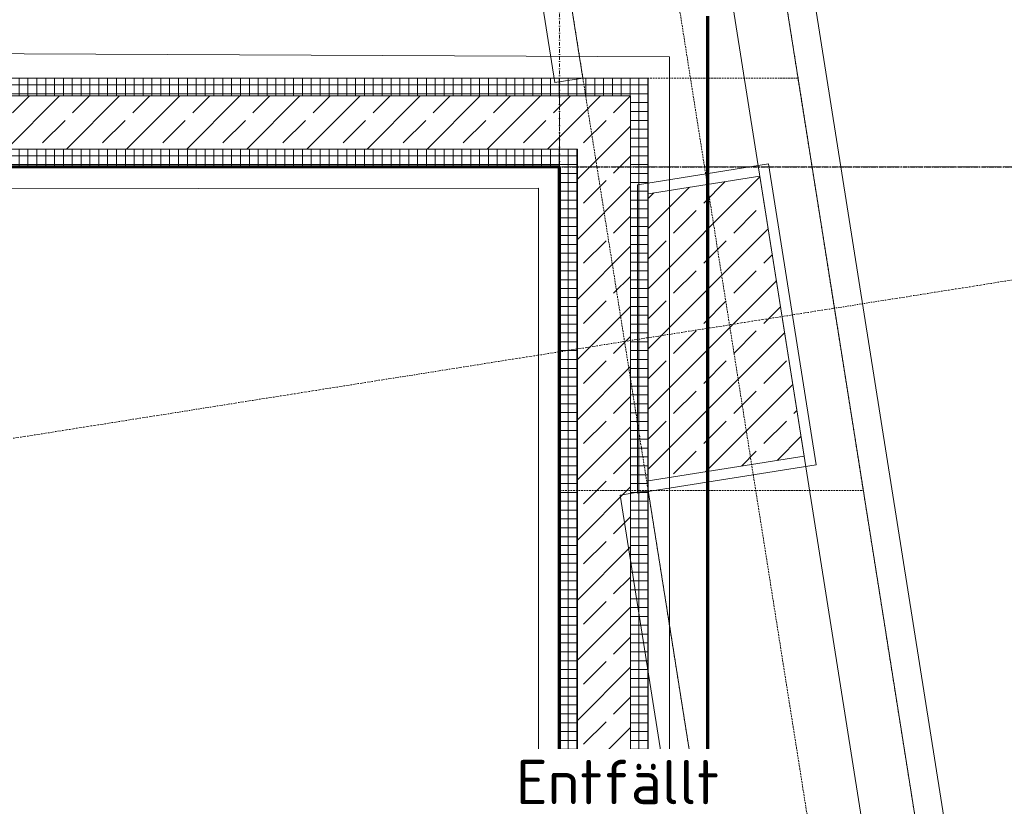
# Model space of a CAD drawing. Header units: millimetres. Extents: x 1523 to 73204, y -91281 to 10268.
# Tile 75 of 120: x 46901 to 49681, y -52911 to -50691. Entities that reach past the tile are written whole.
import ezdxf

# ---------------------------------------------------------------- set-up
doc = ezdxf.new("R2010")
doc.units = ezdxf.units.MM
for name, pattern in [('CAx_nichtHalbton', [20001.0584, 10000, -0.5292, 10000, -0.5292]), ('IMPORT-STRICHPUNKT _7_', [20, 10, -5, 0, -5]), ('IMPORT-VERDECKT _8_', [7.5, 5, -2.5]), ('Rasterlinie', [22.225, 12.7, -3.175, 3.175, -3.175]), ('Verdeckt 2x', [3.572, 2.3813, -1.1907])]:
    doc.linetypes.add(name, pattern=pattern)
for name, color, linetype, lineweight, true_color in [('30 A--Träger _ Dachkonstruktion', 7, 'IMPORT-VERDECKT _8_', 13, 0x656565), ('50 A--Möblierung', 7, 'Continuous', 13, 0x656565), ('90 A--Achsraster _1_50_', 7, 'IMPORT-STRICHPUNKT _7_', 13, 0x656565), ('Neubau_10 A--Stütze', 7, 'Continuous', 13, 0x656565), ('Neubau_10 A--Wand innen _tragend_', 7, 'Continuous', 13, 0x656565), ('Neubau_10 VSI--Wärmeschutz _veritkal_', 7, 'Continuous', 13, 0x656565), ('Neubau_20 A--Gründungsbelag', 7, 'Continuous', 13, 0x656565), ('Neubau_30 A--Träger _ Dachkonstruktion', 7, 'IMPORT-VERDECKT _8_', 13, 0x656565), ('Sockelbeschichtung Sprühnebel', 7, 'Continuous', 13, 0x656565), ('Xref_706_5_--_ÜP_-1_000_16_Übersichtsplan UG_IFC 2025_01_13_dwg', 7, 'Continuous', 13, 0x767676), ('XX', 7, 'Continuous', 18, 0x804040)]:
    doc.layers.add(name, color=color, linetype=linetype, lineweight=lineweight, true_color=true_color)
doc.layers.add('S-GRID-____-OTLN', color=7, linetype='Continuous', lineweight=9)
doc.layers.add('Text', color=7, linetype='Continuous', lineweight=9)
doc.styles.add('ISOCPEUR', font='isocpeur.ttf', dxfattribs={"height": 125})
pattern_1 = [(131.336, (0, 0), (90.10192, 79.25683), []), (131.336, (-45.05, -39.63), (90.10192, 79.25683), [90, -30])]
pattern_2 = [(176.336, (0, 0), (1.597632, 24.948899), []), (266.336, (0, 0), (-24.948899, 1.597632), [])]
pattern_3 = [(266.336, (0, 0), (-24.948899, 1.597632), []), (356.336, (0, 0), (1.597632, 24.948899), [])]

# ---------------------------------------------------------------- blocks, each defined once
blk = doc.blocks.new('Xref_706_5_--_ÜP_-1_000_11_Übersichtsplan UG_IFC 2024_09_30_dwg_Standard-Rastermarker_2-41960555-SuD_-1UG gesamt Plot  - Blatt 7')
at = {"layer": '90 A--Achsraster _1_50_', "color": 9, "true_color": 0xcbcbcb}
blk.add_line((0, 0), (40099.1, 0), dxfattribs=at)
blk = doc.blocks.new('Xref_706_5_--_ÜP_-1_000_11_Übersichtsplan UG_IFC 2024_09_30_dwg_Standard-Rastermarker_6-41960559-SuD_-1UG gesamt Plot  - Blatt 7')
at = {"layer": '90 A--Achsraster _1_50_', "color": 9, "true_color": 0xcbcbcb, "flags": 128}
blk.add_lwpolyline([(0, 0), (750, 0), (31250, 0), (32000, 0)], dxfattribs=at)
blk = doc.blocks.new('Xref_706_5_--_ÜP_-1_000_11_Übersichtsplan UG_IFC 2024_09_30_dwg_Standard-Rastermarker_29-41960583-SuD_-1UG gesamt Plot  - Blatt 7')
at = {"layer": '90 A--Achsraster _1_50_', "color": 9, "true_color": 0xcbcbcb}
blk.add_line((0, 0), (53500.2, 0), dxfattribs=at)
blk = doc.blocks.new('Xref_706_5_--_ÜP_-1_000_16_Übersichtsplan UG_IFC 2025_01_13_dwg-35469238-SuD_-1UG gesamt Plot  - Blatt 7')
at = {"layer": 'Neubau_10 A--Stütze', "true_color": 0xcbcbcb}
h = blk.add_hatch(dxfattribs=at)
h.set_pattern_fill('FP_4', color=9, style=0, pattern_type=2)
h.set_pattern_definition(pattern_1)
h.paths.add_polyline_path([(46904.6, -81122), (46863.2, -80678.2), (46066.7, -80752.6), (46096.3, -81070.2)])
at = {"layer": 'Neubau_10 A--Wand innen _tragend_', "true_color": 0xcbcbcb}
h = blk.add_hatch(dxfattribs=at)
h.set_pattern_fill('FP_11', color=9, style=0, pattern_type=2)
h.set_pattern_definition(pattern_3)
h.paths.add_polyline_path([(45817.4, -81102.4), (45770.7, -81049.4), (45767.5, -81099.3)])
h = blk.add_hatch(dxfattribs=at)
h.set_pattern_fill('FP_11', color=9, style=0, pattern_type=2)
h.set_pattern_definition(pattern_3)
h.paths.add_polyline_path([(45820.6, -81052.6), (45770.7, -81049.4), (45817.4, -81102.4)])
h = blk.add_hatch(dxfattribs=at)
h.set_pattern_fill('FP_10', color=9, style=0, pattern_type=2)
h.set_pattern_definition(pattern_2)
h.paths.add_polyline_path([(49912.2, -81314.5), (49532.9, -81290.3), (49529.7, -81340.2), (49909, -81364.4)])
h.paths.add_polyline_path([(49150.1, -81265.7), (45820.6, -81052.6), (45817.4, -81102.4), (49023.5, -81307.7)])
h = blk.add_hatch(dxfattribs=at)
h.set_pattern_fill('FP_11', color=9, style=0, pattern_type=2)
h.set_pattern_definition(pattern_3)
h.paths.add_polyline_path([(45788.8, -81549.1), (45817.4, -81102.4), (45767.5, -81099.3), (45356, -87526.1), (45405.9, -87529.3), (45701.7, -82909.2)])
h = blk.add_hatch(dxfattribs=at)
h.set_pattern_fill('FP_4', color=9, style=0, pattern_type=2)
h.set_pattern_definition(pattern_1)
h.paths.add_polyline_path([(45957.5, -81261.7), (45817.4, -81102.4), (45807.8, -81252.1)])
h = blk.add_hatch(dxfattribs=at)
h.set_pattern_fill('FP_4', color=9, style=0, pattern_type=2)
h.set_pattern_definition(pattern_1)
h.paths.add_polyline_path([(45967.1, -81112), (45817.4, -81102.4), (45957.5, -81261.7)])
h = blk.add_hatch(dxfattribs=at)
h.set_pattern_fill('FP_4', color=9, style=0, pattern_type=2)
h.set_pattern_definition(pattern_1)
h.paths.add_polyline_path([(49899.4, -81514.1), (49909, -81364.4), (45967.1, -81112), (45957.5, -81261.7), (49520.1, -81489.8)])
h = blk.add_hatch(dxfattribs=at)
h.set_pattern_fill('FP_4', color=9, style=0, pattern_type=2)
h.set_pattern_definition(pattern_1)
h.paths.add_polyline_path([(45663.5, -85853.1), (45957.5, -81261.7), (45807.8, -81252.1), (45405.9, -87529.3), (45555.6, -87538.9), (45646.3, -86122.6)])
h = blk.add_hatch(dxfattribs=at)
h.set_pattern_fill('FP_11', color=9, style=0, pattern_type=2)
h.set_pattern_definition(pattern_3)
h.paths.add_polyline_path([(46004.2, -81314.8), (45957.5, -81261.7), (45954.3, -81311.6)])
h = blk.add_hatch(dxfattribs=at)
h.set_pattern_fill('FP_11', color=9, style=0, pattern_type=2)
h.set_pattern_definition(pattern_3)
h.paths.add_polyline_path([(46007.4, -81264.9), (45957.5, -81261.7), (46004.2, -81314.8)])
h = blk.add_hatch(dxfattribs=at)
h.set_pattern_fill('FP_10', color=9, style=0, pattern_type=2)
h.set_pattern_definition(pattern_2)
h.paths.add_polyline_path([(49899.4, -81514.1), (49520.1, -81489.8), (49516.9, -81539.7), (49896.2, -81564)])
h.paths.add_polyline_path([(49319.4, -81527.1), (49199.1, -81469.3), (46007.4, -81264.9), (46004.2, -81314.8), (48918.1, -81501.4)])
h = blk.add_hatch(dxfattribs=at)
h.set_pattern_fill('FP_11', color=9, style=0, pattern_type=2)
h.set_pattern_definition(pattern_3)
h.paths.add_polyline_path([(45605.5, -87542.1), (46004.2, -81314.8), (45954.3, -81311.6), (45555.6, -87538.9)])
at = {"layer": '30 A--Träger _ Dachkonstruktion', "color": 9, "true_color": 0xcbcbcb, "flags": 128}
blk.add_lwpolyline([(45797.7, -80627.1), (45754.7, -81298.8), (46916.2, -81373.2), (46971, -80517.5)], close=True, dxfattribs=at)
blk.add_lwpolyline([(45435.4, -86285.3), (45770.7, -81049.4), (61358.8, -82047.5), (61342.8, -82297), (46004.2, -81314.8), (45045.7, -96284.2), (57550.1, -97084.8)], dxfattribs=at)
at = {"layer": '50 A--Möblierung', "color": 9, "true_color": 0xcbcbcb, "flags": 128}
blk.add_lwpolyline([(50643.7, -80325.1), (50397.3, -77686.6), (44921.1, -78198.1), (45167.6, -80836.6)], close=True, dxfattribs=at)
at = {"layer": 'Neubau_10 A--Stütze', "color": 9, "true_color": 0xcbcbcb, "flags": 128}
blk.add_lwpolyline([(46904.6, -81122), (46863.2, -80678.2), (46066.7, -80752.6), (46096.3, -81070.2), (46461.4, -81093.6)], close=True, dxfattribs=at)
at = {"layer": 'Neubau_10 A--Wand innen _tragend_', "color": 9, "true_color": 0xcbcbcb, "flags": 128}
for points in [[(46096.3, -81070.2), (45820.6, -81052.6), (45770.7, -81049.4), (45651.8, -82906)], [(61355.6, -82097.4), (45817.4, -81102.4), (45405.9, -87529.3)], [(46904.6, -81122), (48335.3, -81213.6), (48332.1, -81263.5), (48322.5, -81413.2), (48319.3, -81463.1), (48898.3, -81500.1), (49896.2, -81564)], [(61346, -82247.1), (45957.5, -81261.7), (45555.6, -87538.9)], [(45594.3, -83804.2), (45644.2, -83807.4), (45793.9, -83817), (45843.8, -83820.2), (45901.3, -82922), (46004.2, -81314.8), (48319.3, -81463.1)]]:
    blk.add_lwpolyline(points, dxfattribs=at)
at = {"layer": 'Neubau_10 VSI--Wärmeschutz _veritkal_', "color": 9, "true_color": 0xcbcbcb, "flags": 128}
for points in [[(48252.7, -80317.4), (44695.5, -80649.7), (44702.9, -80729.3), (48260.1, -80397.1)], [(48315.9, -80994.5), (46932.2, -81123.7), (46939.7, -81203.4), (48323.3, -81074.1)]]:
    blk.add_lwpolyline(points, dxfattribs=at)
blk.add_lwpolyline([(44766.2, -81406.4), (45766.4, -81313), (45758.9, -81233.3), (44758.7, -81326.7)], close=True, dxfattribs=at)
at = {"layer": 'Neubau_20 A--Gründungsbelag', "color": 9, "true_color": 0xcbcbcb, "flags": 128}
blk.add_lwpolyline([(40866.5, -101159.7), (44464.2, -101453.2), (45770.7, -81049.4), (50986.4, -81383.3), (50934.6, -80829.4), (51183.5, -80806.2), (50996.6, -78804.9), (50747.7, -78828.1), (49235.8, -62641.7), (49484.7, -62618.5), (49297.8, -60617.2), (49048.9, -60640.4), (48955.9, -59644.8), (49204.8, -59621.5), (49172, -59270.7)], dxfattribs=at)
blk.add_lwpolyline([(45394, -90845.3), (49286, -91094.5), (49896.2, -81564), (46004.2, -81314.8), (45605.5, -87542.1), (45356, -87526.1), (45163.6, -90529.9), (45413.1, -90545.9)], close=True, dxfattribs=at)
at = {"layer": 'Neubau_30 A--Träger _ Dachkonstruktion', "color": 9, "true_color": 0xcbcbcb}
blk.add_line((42140.1, -81270), (61880.4, -79426.2), dxfattribs=at)
at = {"layer": 'Neubau_30 A--Träger _ Dachkonstruktion', "color": 9, "true_color": 0xcbcbcb, "flags": 128}
blk.add_lwpolyline([(43765.3, -81419.5), (48315.9, -80994.5), (49510.7, -80882.9), (49454.9, -80285.5), (49454.7, -80283.2), (48959, -80251.5), (48252.7, -80317.4), (48260.1, -80397.1), (43709.5, -80822.1), (43765.3, -81419.5), (42120.7, -81573.2)], dxfattribs=at)
at = {"layer": 'Sockelbeschichtung Sprühnebel', "color": 9, "true_color": 0xcbcbcb, "flags": 128}
blk.add_lwpolyline([(48858.9, -59250.7), (49704.3, -68302.4), (49558.7, -68315.5), (50764.2, -81309), (45714.7, -80985.6), (44313.5, -101380.7), (44793.2, -101480), (46060.3, -81378.5), (50740.5, -81678.2), (51335.7, -81716.3), (61398.8, -82360.7), (61422.5, -81991.4), (51293.6, -81342.9)], dxfattribs=at)
blk.add_lwpolyline([(46068.8, -81098.5), (46034, -80725.5), (46890.3, -80645.6), (46937.8, -81154.1)], close=True, dxfattribs=at)
for name, p, rotation in [('Xref_706_5_--_ÜP_-1_000_11_Übersichtsplan UG_IFC 2024_09_30_dwg_Standard-Rastermarker_29-41960583-SuD_-1UG gesamt Plot  - Blatt 7', (49410.3, -112235.8), 95.33628353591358), ('Xref_706_5_--_ÜP_-1_000_11_Übersichtsplan UG_IFC 2024_09_30_dwg_Standard-Rastermarker_6-41960559-SuD_-1UG gesamt Plot  - Blatt 7', (44142.1, -110395.3), 86.33628353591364), ('Xref_706_5_--_ÜP_-1_000_11_Übersichtsplan UG_IFC 2024_09_30_dwg_Standard-Rastermarker_2-41960555-SuD_-1UG gesamt Plot  - Blatt 7', (82170.2, -83630.6), 176.3362835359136)]:
    blk.add_blockref(name, p, dxfattribs=dict(rotation=rotation))

msp = doc.modelspace()

# ---------------------------------------------------------------- linework, layer by layer
at = {"layer": 'S-GRID-____-OTLN', "linetype": 'Rasterlinie', "lineweight": 25}
msp.add_line((17345.902, -51106.236), (53036.508, -51106.236), dxfattribs=at)
at = {"layer": 'XX', "color": 7, "linetype": 'CAx_nichtHalbton', "lineweight": 70, "true_color": 0xffffff}
for p, q in [((48844.078, -55981.127), (48844.078, -50681.127)), ((48425.786, -51106.236), (39030.788, -51110.822)), ((48425.786, -55006.236), (48425.786, -51106.236))]:
    msp.add_line(p, q, dxfattribs=at)
at = {"layer": 'XX', "color": 9, "linetype": 'Verdeckt 2x', "true_color": 0xc0c0c0}
for p, q in [((48425.786, -51106.236), (39030.786, -51106.236)), ((48425.786, -55006.236), (48425.786, -51106.236))]:
    msp.add_line(p, q, dxfattribs=at)

# ---------------------------------------------------------------- block references
at = {"layer": 'Xref_706_5_--_ÜP_-1_000_16_Übersichtsplan UG_IFC 2025_01_13_dwg', "color": 9, "true_color": 0xcbcbcb, "rotation": 273.6637164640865}
msp.add_blockref('Xref_706_5_--_ÜP_-1_000_16_Übersichtsplan UG_IFC 2025_01_13_dwg-35469238-SuD_-1UG gesamt Plot  - Blatt 7', (126634.737, 0), dxfattribs=at)

# ---------------------------------------------------------------- next in the draw order: texts
at = {"layer": 'Text', "color": 1, "true_color": 0xff0000, "insert": (48302.445, -52780.245), "char_height": 125, "width": 721.51875, "attachment_point": 1, "style": 'ISOCPEUR', "bg_fill": 3, "box_fill_scale": 1.25, "bg_fill_color": 256, "bg_fill_true_color": 13158600, "bg_fill_transparency": 0}
msp.add_mtext('Entfällt', dxfattribs=at)

doc.saveas('drawing.dxf')
